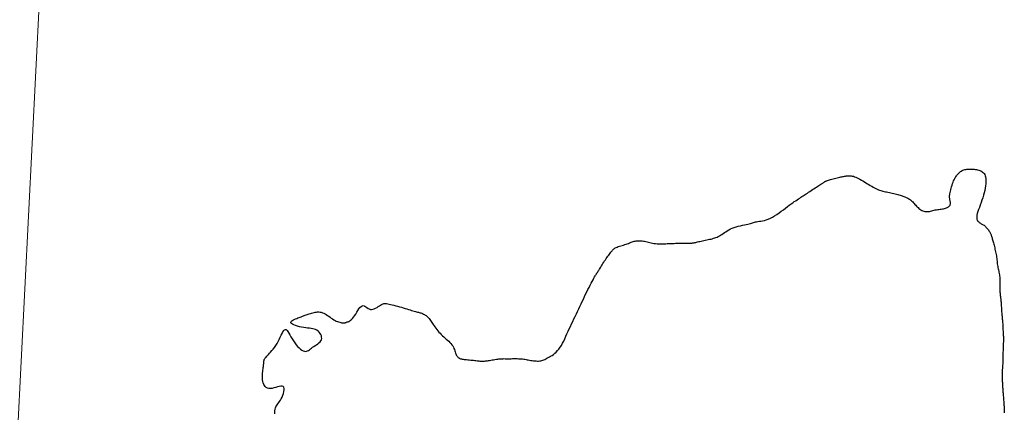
# Model space of a CAD drawing. Header units: millimetres. Extents: x 32690613 to 32693367, y 5343692 to 5344708.
# Tile 188 of 256: x 32692426 to 32692476, y 5344187 to 5344207. Entities that reach past the tile are written whole.
import ezdxf

# ---------------------------------------------------------------- set-up
doc = ezdxf.new("R2010")
doc.units = ezdxf.units.MM
doc.header["$LTSCALE"] = 20
doc.layers.get('0').update_dxf_attribs({"lineweight": 18})
doc.layers.get('Defpoints').update_dxf_attribs({"color": 11, "lineweight": 18})
doc.layers.add('02-DGM_HL_493.50', color=112, linetype='Continuous')

# ---------------------------------------------------------------- blocks, each defined once
blk = doc.blocks.new('A$C78070446')
blk.add_line((4469733.773, 5343068.963), (4469667.482, 5342330.093))

msp = doc.modelspace()

# ---------------------------------------------------------------- linework, layer by layer
at = {"layer": '02-DGM_HL_493.50', "elevation": 493.5, "flags": 128}
msp.add_lwpolyline([(32692439.085, 5344187.008), (32692439.083, 5344187.086), (32692439.085, 5344187.162), (32692439.093, 5344187.235), (32692439.108, 5344187.301), (32692439.13, 5344187.361), (32692439.159, 5344187.416), (32692439.194, 5344187.468), (32692439.233, 5344187.52), (32692439.275, 5344187.574), (32692439.32, 5344187.632), (32692439.365, 5344187.697), (32692439.409, 5344187.772), (32692439.452, 5344187.857), (32692439.49, 5344187.949), (32692439.522, 5344188.044), (32692439.546, 5344188.137), (32692439.559, 5344188.224), (32692439.558, 5344188.3), (32692439.543, 5344188.36), (32692439.51, 5344188.401), (32692439.457, 5344188.42), (32692439.389, 5344188.419), (32692439.308, 5344188.404), (32692439.218, 5344188.379), (32692439.124, 5344188.351), (32692439.028, 5344188.324), (32692438.934, 5344188.302), (32692438.847, 5344188.292), (32692438.768, 5344188.296), (32692438.699, 5344188.316), (32692438.639, 5344188.348), (32692438.588, 5344188.392), (32692438.546, 5344188.447), (32692438.511, 5344188.511), (32692438.485, 5344188.583), (32692438.465, 5344188.661), (32692438.453, 5344188.744), (32692438.447, 5344188.83), (32692438.446, 5344188.917), (32692438.448, 5344189.004), (32692438.454, 5344189.089), (32692438.462, 5344189.17), (32692438.47, 5344189.244), (32692438.479, 5344189.312), (32692438.486, 5344189.37), (32692438.492, 5344189.42), (32692438.498, 5344189.463), (32692438.502, 5344189.5), (32692438.505, 5344189.531), (32692438.508, 5344189.559), (32692438.51, 5344189.584), (32692438.512, 5344189.608), (32692438.513, 5344189.63), (32692438.514, 5344189.653), (32692438.515, 5344189.675), (32692438.517, 5344189.696), (32692438.519, 5344189.717), (32692438.524, 5344189.739), (32692438.53, 5344189.76), (32692438.538, 5344189.781), (32692438.549, 5344189.803), (32692438.563, 5344189.825), (32692438.581, 5344189.85), (32692438.604, 5344189.877), (32692438.631, 5344189.909), (32692438.665, 5344189.946), (32692438.704, 5344189.989), (32692438.751, 5344190.04), (32692438.804, 5344190.098), (32692438.863, 5344190.163), (32692438.927, 5344190.237), (32692438.993, 5344190.317), (32692439.061, 5344190.403), (32692439.128, 5344190.496), (32692439.192, 5344190.595), (32692439.253, 5344190.699), (32692439.309, 5344190.807), (32692439.36, 5344190.916), (32692439.408, 5344191.02), (32692439.452, 5344191.116), (32692439.495, 5344191.199), (32692439.536, 5344191.265), (32692439.577, 5344191.308), (32692439.618, 5344191.324), (32692439.66, 5344191.311), (32692439.704, 5344191.271), (32692439.75, 5344191.209), (32692439.799, 5344191.13), (32692439.851, 5344191.038), (32692439.906, 5344190.937), (32692439.966, 5344190.833), (32692440.03, 5344190.729), (32692440.099, 5344190.63), (32692440.171, 5344190.538), (32692440.246, 5344190.454), (32692440.321, 5344190.38), (32692440.395, 5344190.316), (32692440.467, 5344190.265), (32692440.535, 5344190.226), (32692440.599, 5344190.203), (32692440.656, 5344190.195), (32692440.708, 5344190.201), (32692440.757, 5344190.219), (32692440.805, 5344190.247), (32692440.852, 5344190.282), (32692440.901, 5344190.322), (32692440.954, 5344190.366), (32692441.012, 5344190.41), (32692441.075, 5344190.453), (32692441.143, 5344190.497), (32692441.211, 5344190.54), (32692441.278, 5344190.585), (32692441.339, 5344190.632), (32692441.393, 5344190.682), (32692441.436, 5344190.735), (32692441.465, 5344190.793), (32692441.479, 5344190.856), (32692441.477, 5344190.922), (32692441.462, 5344190.989), (32692441.434, 5344191.056), (32692441.396, 5344191.12), (32692441.349, 5344191.179), (32692441.293, 5344191.232), (32692441.232, 5344191.276), (32692441.165, 5344191.31), (32692441.094, 5344191.336), (32692441.018, 5344191.355), (32692440.936, 5344191.369), (32692440.85, 5344191.38), (32692440.758, 5344191.391), (32692440.661, 5344191.402), (32692440.559, 5344191.417), (32692440.452, 5344191.436), (32692440.344, 5344191.459), (32692440.239, 5344191.487), (32692440.14, 5344191.517), (32692440.053, 5344191.549), (32692439.98, 5344191.584), (32692439.927, 5344191.619), (32692439.897, 5344191.655), (32692439.893, 5344191.691), (32692439.911, 5344191.726), (32692439.949, 5344191.76), (32692440.001, 5344191.793), (32692440.062, 5344191.824), (32692440.129, 5344191.854), (32692440.197, 5344191.881), (32692440.262, 5344191.906), (32692440.32, 5344191.927), (32692440.372, 5344191.947), (32692440.419, 5344191.965), (32692440.462, 5344191.981), (32692440.504, 5344191.997), (32692440.545, 5344192.012), (32692440.587, 5344192.028), (32692440.632, 5344192.045), (32692440.68, 5344192.063), (32692440.732, 5344192.082), (32692440.786, 5344192.102), (32692440.843, 5344192.121), (32692440.902, 5344192.14), (32692440.962, 5344192.158), (32692441.023, 5344192.174), (32692441.085, 5344192.188), (32692441.147, 5344192.199), (32692441.209, 5344192.208), (32692441.272, 5344192.212), (32692441.334, 5344192.212), (32692441.397, 5344192.206), (32692441.46, 5344192.195), (32692441.523, 5344192.177), (32692441.587, 5344192.152), (32692441.651, 5344192.119), (32692441.715, 5344192.081), (32692441.779, 5344192.038), (32692441.843, 5344191.992), (32692441.908, 5344191.945), (32692441.972, 5344191.899), (32692442.036, 5344191.855), (32692442.1, 5344191.815), (32692442.164, 5344191.78), (32692442.227, 5344191.75), (32692442.288, 5344191.725), (32692442.347, 5344191.704), (32692442.402, 5344191.688), (32692442.453, 5344191.676), (32692442.499, 5344191.666), (32692442.54, 5344191.66), (32692442.575, 5344191.657), (32692442.605, 5344191.656), (32692442.631, 5344191.657), (32692442.655, 5344191.66), (32692442.678, 5344191.665), (32692442.702, 5344191.672), (32692442.727, 5344191.68), (32692442.756, 5344191.69), (32692442.789, 5344191.701), (32692442.826, 5344191.715), (32692442.867, 5344191.733), (32692442.912, 5344191.757), (32692442.959, 5344191.788), (32692443.008, 5344191.829), (32692443.06, 5344191.881), (32692443.113, 5344191.945), (32692443.167, 5344192.022), (32692443.221, 5344192.108), (32692443.276, 5344192.198), (32692443.332, 5344192.287), (32692443.386, 5344192.371), (32692443.44, 5344192.443), (32692443.494, 5344192.499), (32692443.546, 5344192.534), (32692443.596, 5344192.545), (32692443.646, 5344192.535), (32692443.696, 5344192.51), (32692443.746, 5344192.475), (32692443.798, 5344192.436), (32692443.852, 5344192.398), (32692443.909, 5344192.366), (32692443.97, 5344192.347), (32692444.035, 5344192.344), (32692444.103, 5344192.355), (32692444.173, 5344192.378), (32692444.242, 5344192.409), (32692444.311, 5344192.446), (32692444.376, 5344192.486), (32692444.437, 5344192.524), (32692444.492, 5344192.559), (32692444.541, 5344192.589), (32692444.584, 5344192.611), (32692444.625, 5344192.628), (32692444.664, 5344192.639), (32692444.705, 5344192.645), (32692444.75, 5344192.645), (32692444.8, 5344192.641), (32692444.859, 5344192.632), (32692444.926, 5344192.619), (32692445.003, 5344192.602), (32692445.086, 5344192.582), (32692445.175, 5344192.56), (32692445.269, 5344192.535), (32692445.365, 5344192.508), (32692445.462, 5344192.48), (32692445.559, 5344192.452), (32692445.654, 5344192.423), (32692445.746, 5344192.395), (32692445.836, 5344192.367), (32692445.922, 5344192.34), (32692446.004, 5344192.315), (32692446.081, 5344192.291), (32692446.154, 5344192.27), (32692446.22, 5344192.252), (32692446.28, 5344192.236), (32692446.335, 5344192.223), (32692446.385, 5344192.211), (32692446.432, 5344192.2), (32692446.476, 5344192.189), (32692446.519, 5344192.177), (32692446.561, 5344192.163), (32692446.603, 5344192.148), (32692446.647, 5344192.129), (32692446.691, 5344192.107), (32692446.736, 5344192.083), (32692446.78, 5344192.055), (32692446.824, 5344192.025), (32692446.867, 5344191.992), (32692446.908, 5344191.955), (32692446.947, 5344191.917), (32692446.984, 5344191.875), (32692447.019, 5344191.831), (32692447.054, 5344191.784), (32692447.087, 5344191.734), (32692447.122, 5344191.682), (32692447.157, 5344191.628), (32692447.194, 5344191.57), (32692447.234, 5344191.511), (32692447.277, 5344191.449), (32692447.324, 5344191.385), (32692447.373, 5344191.32), (32692447.426, 5344191.254), (32692447.481, 5344191.188), (32692447.539, 5344191.123), (32692447.599, 5344191.059), (32692447.662, 5344190.997), (32692447.728, 5344190.938), (32692447.794, 5344190.88), (32692447.86, 5344190.823), (32692447.925, 5344190.768), (32692447.987, 5344190.712), (32692448.046, 5344190.655), (32692448.099, 5344190.597), (32692448.147, 5344190.538), (32692448.188, 5344190.476), (32692448.222, 5344190.413), (32692448.251, 5344190.349), (32692448.275, 5344190.286), (32692448.297, 5344190.225), (32692448.316, 5344190.167), (32692448.334, 5344190.114), (32692448.352, 5344190.065), (32692448.371, 5344190.023), (32692448.39, 5344189.986), (32692448.41, 5344189.955), (32692448.43, 5344189.928), (32692448.451, 5344189.905), (32692448.472, 5344189.886), (32692448.494, 5344189.87), (32692448.515, 5344189.856), (32692448.537, 5344189.844), (32692448.559, 5344189.833), (32692448.584, 5344189.823), (32692448.611, 5344189.815), (32692448.643, 5344189.808), (32692448.68, 5344189.801), (32692448.723, 5344189.794), (32692448.774, 5344189.788), (32692448.832, 5344189.782), (32692448.897, 5344189.776), (32692448.966, 5344189.769), (32692449.039, 5344189.763), (32692449.112, 5344189.756), (32692449.185, 5344189.75), (32692449.255, 5344189.743), (32692449.32, 5344189.736), (32692449.38, 5344189.729), (32692449.435, 5344189.722), (32692449.485, 5344189.715), (32692449.531, 5344189.708), (32692449.574, 5344189.703), (32692449.615, 5344189.699), (32692449.655, 5344189.696), (32692449.695, 5344189.694), (32692449.735, 5344189.695), (32692449.776, 5344189.697), (32692449.818, 5344189.7), (32692449.863, 5344189.706), (32692449.911, 5344189.712), (32692449.962, 5344189.72), (32692450.017, 5344189.729), (32692450.076, 5344189.738), (32692450.141, 5344189.749), (32692450.209, 5344189.76), (32692450.28, 5344189.771), (32692450.352, 5344189.782), (32692450.423, 5344189.793), (32692450.493, 5344189.802), (32692450.559, 5344189.81), (32692450.621, 5344189.816), (32692450.678, 5344189.821), (32692450.731, 5344189.823), (32692450.78, 5344189.824), (32692450.829, 5344189.825), (32692450.878, 5344189.824), (32692450.928, 5344189.824), (32692450.983, 5344189.823), (32692451.042, 5344189.823), (32692451.108, 5344189.823), (32692451.179, 5344189.824), (32692451.253, 5344189.826), (32692451.33, 5344189.827), (32692451.408, 5344189.827), (32692451.486, 5344189.826), (32692451.561, 5344189.824), (32692451.633, 5344189.821), (32692451.701, 5344189.816), (32692451.765, 5344189.809), (32692451.825, 5344189.8), (32692451.885, 5344189.791), (32692451.943, 5344189.78), (32692452.001, 5344189.769), (32692452.061, 5344189.758), (32692452.122, 5344189.747), (32692452.187, 5344189.736), (32692452.253, 5344189.727), (32692452.321, 5344189.718), (32692452.389, 5344189.711), (32692452.457, 5344189.706), (32692452.523, 5344189.704), (32692452.586, 5344189.705), (32692452.646, 5344189.71), (32692452.702, 5344189.718), (32692452.755, 5344189.73), (32692452.806, 5344189.746), (32692452.857, 5344189.766), (32692452.907, 5344189.789), (32692452.96, 5344189.815), (32692453.014, 5344189.844), (32692453.073, 5344189.876), (32692453.137, 5344189.912), (32692453.205, 5344189.951), (32692453.275, 5344189.994), (32692453.347, 5344190.043), (32692453.42, 5344190.099), (32692453.492, 5344190.162), (32692453.563, 5344190.234), (32692453.631, 5344190.315), (32692453.695, 5344190.406), (32692453.756, 5344190.506), (32692453.815, 5344190.614), (32692453.872, 5344190.728), (32692453.928, 5344190.847), (32692453.983, 5344190.97), (32692454.039, 5344191.096), (32692454.096, 5344191.223), (32692454.154, 5344191.35), (32692454.214, 5344191.478), (32692454.275, 5344191.605), (32692454.336, 5344191.733), (32692454.398, 5344191.86), (32692454.461, 5344191.988), (32692454.523, 5344192.115), (32692454.584, 5344192.243), (32692454.645, 5344192.37), (32692454.704, 5344192.497), (32692454.764, 5344192.624), (32692454.822, 5344192.749), (32692454.881, 5344192.874), (32692454.939, 5344192.997), (32692454.997, 5344193.119), (32692455.055, 5344193.238), (32692455.113, 5344193.355), (32692455.17, 5344193.469), (32692455.225, 5344193.577), (32692455.279, 5344193.68), (32692455.329, 5344193.775), (32692455.375, 5344193.862), (32692455.417, 5344193.939), (32692455.454, 5344194.004), (32692455.484, 5344194.058), (32692455.509, 5344194.1), (32692455.529, 5344194.133), (32692455.546, 5344194.158), (32692455.559, 5344194.177), (32692455.569, 5344194.191), (32692455.578, 5344194.202), (32692455.586, 5344194.212), (32692455.593, 5344194.221), (32692455.601, 5344194.232), (32692455.609, 5344194.244), (32692455.619, 5344194.259), (32692455.631, 5344194.277), (32692455.645, 5344194.301), (32692455.662, 5344194.33), (32692455.683, 5344194.365), (32692455.708, 5344194.408), (32692455.737, 5344194.457), (32692455.769, 5344194.511), (32692455.804, 5344194.569), (32692455.841, 5344194.631), (32692455.881, 5344194.695), (32692455.922, 5344194.76), (32692455.965, 5344194.824), (32692456.009, 5344194.888), (32692456.053, 5344194.95), (32692456.096, 5344195.01), (32692456.139, 5344195.068), (32692456.181, 5344195.123), (32692456.221, 5344195.175), (32692456.258, 5344195.223), (32692456.291, 5344195.268), (32692456.322, 5344195.309), (32692456.35, 5344195.345), (32692456.377, 5344195.379), (32692456.405, 5344195.409), (32692456.435, 5344195.437), (32692456.469, 5344195.463), (32692456.509, 5344195.488), (32692456.554, 5344195.511), (32692456.608, 5344195.533), (32692456.668, 5344195.555), (32692456.733, 5344195.577), (32692456.801, 5344195.598), (32692456.871, 5344195.619), (32692456.94, 5344195.639), (32692457.008, 5344195.66), (32692457.072, 5344195.681), (32692457.131, 5344195.703), (32692457.186, 5344195.724), (32692457.238, 5344195.745), (32692457.288, 5344195.765), (32692457.336, 5344195.784), (32692457.384, 5344195.801), (32692457.433, 5344195.817), (32692457.483, 5344195.831), (32692457.536, 5344195.842), (32692457.591, 5344195.851), (32692457.649, 5344195.856), (32692457.708, 5344195.86), (32692457.768, 5344195.86), (32692457.83, 5344195.857), (32692457.892, 5344195.851), (32692457.955, 5344195.841), (32692458.018, 5344195.829), (32692458.082, 5344195.814), (32692458.147, 5344195.797), (32692458.212, 5344195.78), (32692458.28, 5344195.763), (32692458.349, 5344195.746), (32692458.421, 5344195.732), (32692458.496, 5344195.72), (32692458.574, 5344195.711), (32692458.654, 5344195.705), (32692458.734, 5344195.702), (32692458.814, 5344195.701), (32692458.892, 5344195.701), (32692458.968, 5344195.703), (32692459.039, 5344195.705), (32692459.104, 5344195.708), (32692459.164, 5344195.71), (32692459.218, 5344195.712), (32692459.269, 5344195.714), (32692459.318, 5344195.716), (32692459.368, 5344195.718), (32692459.419, 5344195.72), (32692459.473, 5344195.722), (32692459.533, 5344195.724), (32692459.598, 5344195.727), (32692459.669, 5344195.73), (32692459.742, 5344195.732), (32692459.818, 5344195.735), (32692459.894, 5344195.737), (32692459.968, 5344195.739), (32692460.038, 5344195.74), (32692460.104, 5344195.741), (32692460.163, 5344195.741), (32692460.217, 5344195.74), (32692460.265, 5344195.739), (32692460.31, 5344195.739), (32692460.352, 5344195.739), (32692460.392, 5344195.739), (32692460.431, 5344195.741), (32692460.469, 5344195.745), (32692460.508, 5344195.75), (32692460.548, 5344195.757), (32692460.59, 5344195.766), (32692460.635, 5344195.776), (32692460.682, 5344195.787), (32692460.733, 5344195.799), (32692460.788, 5344195.812), (32692460.847, 5344195.825), (32692460.911, 5344195.839), (32692460.98, 5344195.853), (32692461.052, 5344195.868), (32692461.125, 5344195.883), (32692461.199, 5344195.898), (32692461.274, 5344195.914), (32692461.346, 5344195.93), (32692461.417, 5344195.946), (32692461.484, 5344195.963), (32692461.548, 5344195.981), (32692461.611, 5344196), (32692461.671, 5344196.022), (32692461.731, 5344196.046), (32692461.79, 5344196.073), (32692461.849, 5344196.104), (32692461.91, 5344196.14), (32692461.972, 5344196.181), (32692462.036, 5344196.225), (32692462.103, 5344196.272), (32692462.174, 5344196.32), (32692462.249, 5344196.368), (32692462.329, 5344196.416), (32692462.415, 5344196.461), (32692462.507, 5344196.502), (32692462.606, 5344196.539), (32692462.71, 5344196.572), (32692462.816, 5344196.601), (32692462.922, 5344196.627), (32692463.026, 5344196.651), (32692463.125, 5344196.672), (32692463.218, 5344196.692), (32692463.3, 5344196.711), (32692463.372, 5344196.73), (32692463.435, 5344196.748), (32692463.491, 5344196.765), (32692463.543, 5344196.781), (32692463.592, 5344196.796), (32692463.643, 5344196.81), (32692463.696, 5344196.822), (32692463.754, 5344196.833), (32692463.82, 5344196.843), (32692463.894, 5344196.853), (32692463.974, 5344196.864), (32692464.06, 5344196.879), (32692464.152, 5344196.899), (32692464.249, 5344196.926), (32692464.351, 5344196.961), (32692464.456, 5344197.007), (32692464.565, 5344197.063), (32692464.677, 5344197.13), (32692464.789, 5344197.203), (32692464.902, 5344197.282), (32692465.013, 5344197.364), (32692465.122, 5344197.446), (32692465.228, 5344197.527), (32692465.33, 5344197.604), (32692465.426, 5344197.675), (32692465.516, 5344197.741), (32692465.602, 5344197.801), (32692465.682, 5344197.857), (32692465.758, 5344197.908), (32692465.829, 5344197.956), (32692465.896, 5344198), (32692465.959, 5344198.041), (32692466.018, 5344198.08), (32692466.075, 5344198.117), (32692466.129, 5344198.153), (32692466.183, 5344198.188), (32692466.238, 5344198.224), (32692466.293, 5344198.26), (32692466.351, 5344198.298), (32692466.413, 5344198.338), (32692466.478, 5344198.381), (32692466.547, 5344198.426), (32692466.617, 5344198.472), (32692466.687, 5344198.518), (32692466.756, 5344198.563), (32692466.823, 5344198.607), (32692466.885, 5344198.647), (32692466.941, 5344198.684), (32692466.991, 5344198.717), (32692467.035, 5344198.746), (32692467.073, 5344198.771), (32692467.107, 5344198.792), (32692467.136, 5344198.811), (32692467.162, 5344198.828), (32692467.185, 5344198.843), (32692467.206, 5344198.857), (32692467.226, 5344198.87), (32692467.245, 5344198.883), (32692467.266, 5344198.895), (32692467.29, 5344198.907), (32692467.317, 5344198.919), (32692467.348, 5344198.931), (32692467.386, 5344198.945), (32692467.431, 5344198.959), (32692467.484, 5344198.975), (32692467.544, 5344198.991), (32692467.608, 5344199.008), (32692467.676, 5344199.026), (32692467.746, 5344199.043), (32692467.815, 5344199.06), (32692467.883, 5344199.076), (32692467.947, 5344199.092), (32692468.007, 5344199.106), (32692468.062, 5344199.119), (32692468.113, 5344199.131), (32692468.162, 5344199.142), (32692468.209, 5344199.152), (32692468.254, 5344199.16), (32692468.299, 5344199.168), (32692468.344, 5344199.174), (32692468.39, 5344199.179), (32692468.438, 5344199.183), (32692468.487, 5344199.185), (32692468.538, 5344199.183), (32692468.592, 5344199.178), (32692468.648, 5344199.169), (32692468.707, 5344199.155), (32692468.768, 5344199.135), (32692468.833, 5344199.11), (32692468.901, 5344199.079), (32692468.972, 5344199.043), (32692469.044, 5344199.004), (32692469.119, 5344198.962), (32692469.194, 5344198.917), (32692469.271, 5344198.871), (32692469.348, 5344198.824), (32692469.424, 5344198.777), (32692469.501, 5344198.731), (32692469.576, 5344198.686), (32692469.651, 5344198.642), (32692469.723, 5344198.601), (32692469.794, 5344198.562), (32692469.862, 5344198.528), (32692469.927, 5344198.497), (32692469.99, 5344198.47), (32692470.049, 5344198.447), (32692470.108, 5344198.428), (32692470.166, 5344198.411), (32692470.224, 5344198.395), (32692470.284, 5344198.381), (32692470.346, 5344198.368), (32692470.411, 5344198.354), (32692470.48, 5344198.34), (32692470.553, 5344198.325), (32692470.627, 5344198.309), (32692470.701, 5344198.293), (32692470.775, 5344198.276), (32692470.848, 5344198.259), (32692470.918, 5344198.243), (32692470.983, 5344198.226), (32692471.044, 5344198.21), (32692471.1, 5344198.194), (32692471.152, 5344198.178), (32692471.201, 5344198.162), (32692471.248, 5344198.145), (32692471.292, 5344198.128), (32692471.335, 5344198.11), (32692471.378, 5344198.092), (32692471.42, 5344198.072), (32692471.463, 5344198.051), (32692471.505, 5344198.028), (32692471.547, 5344198.004), (32692471.588, 5344197.977), (32692471.629, 5344197.948), (32692471.669, 5344197.917), (32692471.708, 5344197.882), (32692471.747, 5344197.845), (32692471.785, 5344197.805), (32692471.823, 5344197.763), (32692471.861, 5344197.72), (32692471.899, 5344197.677), (32692471.939, 5344197.633), (32692471.979, 5344197.591), (32692472.022, 5344197.55), (32692472.066, 5344197.511), (32692472.112, 5344197.475), (32692472.16, 5344197.442), (32692472.21, 5344197.413), (32692472.261, 5344197.389), (32692472.314, 5344197.37), (32692472.368, 5344197.356), (32692472.424, 5344197.349), (32692472.481, 5344197.348), (32692472.539, 5344197.353), (32692472.599, 5344197.362), (32692472.659, 5344197.375), (32692472.72, 5344197.389), (32692472.781, 5344197.405), (32692472.843, 5344197.42), (32692472.905, 5344197.434), (32692472.967, 5344197.446), (32692473.028, 5344197.456), (32692473.09, 5344197.464), (32692473.15, 5344197.472), (32692473.209, 5344197.479), (32692473.266, 5344197.487), (32692473.321, 5344197.497), (32692473.374, 5344197.508), (32692473.424, 5344197.522), (32692473.471, 5344197.538), (32692473.515, 5344197.557), (32692473.554, 5344197.578), (32692473.588, 5344197.601), (32692473.618, 5344197.627), (32692473.642, 5344197.655), (32692473.659, 5344197.686), (32692473.67, 5344197.719), (32692473.676, 5344197.754), (32692473.677, 5344197.79), (32692473.674, 5344197.827), (32692473.669, 5344197.865), (32692473.662, 5344197.903), (32692473.655, 5344197.941), (32692473.648, 5344197.977), (32692473.642, 5344198.013), (32692473.638, 5344198.049), (32692473.635, 5344198.086), (32692473.635, 5344198.125), (32692473.637, 5344198.167), (32692473.642, 5344198.214), (32692473.651, 5344198.266), (32692473.662, 5344198.326), (32692473.677, 5344198.392), (32692473.695, 5344198.465), (32692473.716, 5344198.542), (32692473.739, 5344198.621), (32692473.763, 5344198.7), (32692473.789, 5344198.778), (32692473.816, 5344198.852), (32692473.843, 5344198.92), (32692473.871, 5344198.982), (32692473.898, 5344199.036), (32692473.926, 5344199.086), (32692473.953, 5344199.13), (32692473.981, 5344199.17), (32692474.01, 5344199.207), (32692474.039, 5344199.241), (32692474.068, 5344199.274), (32692474.099, 5344199.306), (32692474.13, 5344199.337), (32692474.163, 5344199.367), (32692474.198, 5344199.395), (32692474.235, 5344199.421), (32692474.275, 5344199.444), (32692474.318, 5344199.465), (32692474.364, 5344199.483), (32692474.413, 5344199.497), (32692474.466, 5344199.508), (32692474.521, 5344199.517), (32692474.579, 5344199.522), (32692474.639, 5344199.525), (32692474.7, 5344199.526), (32692474.762, 5344199.525), (32692474.824, 5344199.522), (32692474.887, 5344199.517), (32692474.949, 5344199.511), (32692475.01, 5344199.502), (32692475.07, 5344199.49), (32692475.128, 5344199.475), (32692475.183, 5344199.456), (32692475.235, 5344199.433), (32692475.283, 5344199.406), (32692475.327, 5344199.374), (32692475.367, 5344199.337), (32692475.402, 5344199.293), (32692475.432, 5344199.243), (32692475.456, 5344199.186), (32692475.475, 5344199.121), (32692475.488, 5344199.047), (32692475.495, 5344198.964), (32692475.495, 5344198.872), (32692475.489, 5344198.772), (32692475.477, 5344198.664), (32692475.459, 5344198.55), (32692475.436, 5344198.431), (32692475.407, 5344198.309), (32692475.374, 5344198.184), (32692475.336, 5344198.057), (32692475.294, 5344197.931), (32692475.249, 5344197.806), (32692475.204, 5344197.683), (32692475.16, 5344197.565), (32692475.12, 5344197.453), (32692475.084, 5344197.347), (32692475.056, 5344197.251), (32692475.036, 5344197.164), (32692475.026, 5344197.089), (32692475.026, 5344197.024), (32692475.034, 5344196.968), (32692475.05, 5344196.921), (32692475.071, 5344196.881), (32692475.097, 5344196.847), (32692475.126, 5344196.818), (32692475.158, 5344196.792), (32692475.19, 5344196.77), (32692475.224, 5344196.749), (32692475.258, 5344196.73), (32692475.293, 5344196.71), (32692475.327, 5344196.691), (32692475.363, 5344196.67), (32692475.398, 5344196.647), (32692475.432, 5344196.621), (32692475.467, 5344196.591), (32692475.5, 5344196.559), (32692475.533, 5344196.524), (32692475.564, 5344196.487), (32692475.594, 5344196.449), (32692475.622, 5344196.411), (32692475.648, 5344196.373), (32692475.672, 5344196.336), (32692475.693, 5344196.3), (32692475.711, 5344196.265), (32692475.728, 5344196.23), (32692475.744, 5344196.195), (32692475.758, 5344196.16), (32692475.771, 5344196.123), (32692475.784, 5344196.085), (32692475.796, 5344196.044), (32692475.809, 5344196.001), (32692475.823, 5344195.955), (32692475.836, 5344195.906), (32692475.85, 5344195.855), (32692475.865, 5344195.801), (32692475.88, 5344195.745), (32692475.895, 5344195.686), (32692475.911, 5344195.626), (32692475.928, 5344195.563), (32692475.945, 5344195.498), (32692475.961, 5344195.431), (32692475.978, 5344195.363), (32692475.993, 5344195.295), (32692476.008, 5344195.225), (32692476.021, 5344195.155), (32692476.033, 5344195.085), (32692476.043, 5344195.015), (32692476.051, 5344194.945), (32692476.058, 5344194.876), (32692476.065, 5344194.808), (32692476.072, 5344194.741), (32692476.08, 5344194.675), (32692476.088, 5344194.61), (32692476.098, 5344194.547), (32692476.11, 5344194.486), (32692476.123, 5344194.426), (32692476.138, 5344194.366), (32692476.152, 5344194.307), (32692476.166, 5344194.246), (32692476.179, 5344194.185), (32692476.191, 5344194.121), (32692476.2, 5344194.055), (32692476.207, 5344193.986), (32692476.211, 5344193.914), (32692476.214, 5344193.842), (32692476.215, 5344193.769), (32692476.215, 5344193.696), (32692476.214, 5344193.626), (32692476.213, 5344193.557), (32692476.212, 5344193.493), (32692476.212, 5344193.432), (32692476.212, 5344193.376), (32692476.213, 5344193.323), (32692476.214, 5344193.273), (32692476.216, 5344193.226), (32692476.219, 5344193.181), (32692476.223, 5344193.138), (32692476.227, 5344193.096), (32692476.231, 5344193.054), (32692476.237, 5344193.013), (32692476.242, 5344192.97), (32692476.248, 5344192.926), (32692476.254, 5344192.879), (32692476.26, 5344192.829), (32692476.266, 5344192.774), (32692476.271, 5344192.715), (32692476.276, 5344192.65), (32692476.281, 5344192.58), (32692476.285, 5344192.508), (32692476.29, 5344192.435), (32692476.294, 5344192.362), (32692476.298, 5344192.29), (32692476.302, 5344192.222), (32692476.306, 5344192.159), (32692476.311, 5344192.102), (32692476.316, 5344192.049), (32692476.321, 5344192), (32692476.326, 5344191.952), (32692476.331, 5344191.903), (32692476.336, 5344191.853), (32692476.341, 5344191.799), (32692476.346, 5344191.74), (32692476.35, 5344191.675), (32692476.355, 5344191.604), (32692476.359, 5344191.53), (32692476.362, 5344191.454), (32692476.366, 5344191.378), (32692476.37, 5344191.304), (32692476.373, 5344191.234), (32692476.376, 5344191.169), (32692476.38, 5344191.111), (32692476.383, 5344191.058), (32692476.386, 5344191.009), (32692476.388, 5344190.961), (32692476.39, 5344190.913), (32692476.391, 5344190.864), (32692476.391, 5344190.81), (32692476.391, 5344190.751), (32692476.389, 5344190.685), (32692476.387, 5344190.613), (32692476.384, 5344190.537), (32692476.381, 5344190.459), (32692476.378, 5344190.381), (32692476.375, 5344190.303), (32692476.372, 5344190.229), (32692476.37, 5344190.159), (32692476.368, 5344190.095), (32692476.367, 5344190.036), (32692476.367, 5344189.98), (32692476.367, 5344189.926), (32692476.366, 5344189.873), (32692476.365, 5344189.819), (32692476.364, 5344189.762), (32692476.362, 5344189.702), (32692476.359, 5344189.637), (32692476.354, 5344189.567), (32692476.35, 5344189.494), (32692476.345, 5344189.418), (32692476.34, 5344189.34), (32692476.336, 5344189.261), (32692476.332, 5344189.182), (32692476.33, 5344189.103), (32692476.328, 5344189.026), (32692476.328, 5344188.95), (32692476.328, 5344188.875), (32692476.33, 5344188.803), (32692476.332, 5344188.732), (32692476.334, 5344188.664), (32692476.337, 5344188.597), (32692476.341, 5344188.534), (32692476.344, 5344188.473), (32692476.348, 5344188.413), (32692476.352, 5344188.355), (32692476.356, 5344188.297), (32692476.36, 5344188.239), (32692476.365, 5344188.18), (32692476.37, 5344188.119), (32692476.375, 5344188.056), (32692476.38, 5344187.989), (32692476.385, 5344187.92), (32692476.391, 5344187.85), (32692476.396, 5344187.779), (32692476.402, 5344187.709), (32692476.407, 5344187.639), (32692476.411, 5344187.572), (32692476.416, 5344187.508), (32692476.419, 5344187.448), (32692476.423, 5344187.39), (32692476.425, 5344187.336), (32692476.428, 5344187.284), (32692476.43, 5344187.235), (32692476.432, 5344187.186), (32692476.434, 5344187.139), (32692476.436, 5344187.092), (32692476.438, 5344187.045)], dxfattribs=at)

# ---------------------------------------------------------------- block references
at = {"layer": 'Defpoints', "rotation": 2.237485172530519}
msp.add_blockref('A$C78070446', (28434719.524, -168960.664), dxfattribs=at)

doc.saveas('drawing.dxf')
